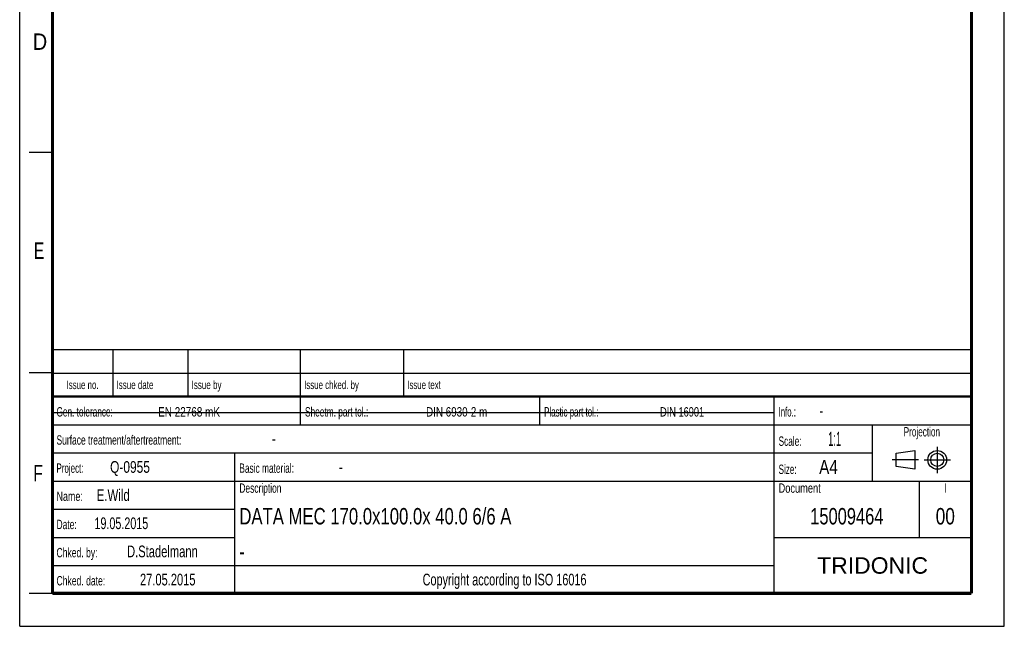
# Model space of a CAD drawing. Header units: millimetres. Extents: x 0 to 210, y 0 to 297.
# Tile 1 of 9: x 0 to 210, y 0 to 129. Entities that reach past the tile are written whole.
import ezdxf
from ezdxf.enums import TextEntityAlignment as Align

# ---------------------------------------------------------------- set-up
doc = ezdxf.new("R2010")
doc.units = ezdxf.units.MM
doc.header["$LTSCALE"] = 19.36
doc.linetypes.add('CENTER', pattern=[0.6, 0.375, -0.075, 0.075, -0.075])
doc.layers.get('0').update_dxf_attribs({"linetype": 'CONTINUOUS'})
doc.layers.add('DEFAULT_1', color=7, linetype='CENTER')
doc.layers.add('Z_NOTICE', color=7, linetype='CONTINUOUS')
doc.styles.add('TEXTSTYLE_2', font='txt', dxfattribs={"width": 0.75})
doc.styles.add('TEXTSTYLE_4', font='arial.ttf')

# ---------------------------------------------------------------- blocks, each defined once
blk = doc.blocks.new('SYMBOL_2_BL0', base_point=(192.31, 35.47))
at = {"color": 2, "linetype": 'CONTINUOUS'}
for p, q in [((186.91, 36.87), (190.91, 37.47)), ((186.91, 34.07), (186.91, 36.87)), ((190.91, 37.47), (190.91, 33.47)), ((190.91, 33.47), (186.91, 34.07))]:
    blk.add_line(p, q, dxfattribs=at)
for radius in [2, 1.4]:
    blk.add_circle((195.71, 35.47), radius, dxfattribs=at)
at = {"layer": 'DEFAULT_1', "color": 2, "linetype": 'CENTER'}
for p, q in [((195.71, 38.27), (195.71, 32.67)), ((191.71, 35.47), (186.11, 35.47)), ((192.91, 35.47), (198.5, 35.47))]:
    blk.add_line(p, q, dxfattribs=at)

msp = doc.modelspace()

# ---------------------------------------------------------------- linework, layer by layer
at = {"color": 2, "linetype": 'CONTINUOUS'}
for p, q in [((0, 0), (0, 297)), ((210, 0), (210, 297)), ((7, 101), (2, 101)), ((6.91362, 48.96015), (6.91362, 58.96015)), ((6.91362, 58.96015), (202.91362, 58.96015)), ((19.91362, 48.96015), (19.91362, 58.96015)), ((35.91362, 48.96015), (35.91362, 58.96015)), ((59.91362, 48.96015), (59.91362, 58.96015)), ((81.91362, 48.96015), (81.91362, 58.96015)), ((202.91362, 48.96015), (202.91362, 58.96015)), ((7, 54), (2, 54)), ((6.91362, 53.96015), (202.91362, 53.96015)), ((6.91355, 6.96013), (6.91355, 48.96013)), ((6.91355, 48.96013), (202.91355, 48.96013)), ((6.91362, 48.96015), (202.91362, 48.96015)), ((59.91355, 42.96013), (59.91355, 48.96013)), ((110.91355, 42.96013), (110.91355, 48.96013)), ((160.91355, 6.96013), (160.91355, 48.96013)), ((202.91355, 6.96013), (202.91355, 48.96013)), ((6.91355, 42.96013), (202.91355, 42.96013)), ((181.91355, 30.96013), (181.91355, 42.96013)), ((6.91355, 36.96013), (181.91355, 36.96013)), ((45.91355, 6.96013), (45.91355, 36.96013)), ((6.91355, 30.96013), (202.91355, 30.96013)), ((191.91355, 18.96013), (191.91355, 30.96013)), ((6.91355, 24.96013), (45.91355, 24.96013)), ((6.91355, 18.96013), (45.91355, 18.96013)), ((160.91355, 18.96013), (202.91355, 18.96013)), ((6.91355, 12.96013), (160.91355, 12.96013)), ((7, 7), (2, 7)), ((6.91355, 6.96013), (202.91355, 6.96013)), ((0, 0), (210, 0))]:
    msp.add_line(p, q, dxfattribs=at)
at = {"color": 7, "linetype": 'CONTINUOUS'}
msp.add_line((7.0966, 45.57757), (160.8966, 45.57757), dxfattribs=at)
for points, const_width in [([(7, 7), (7, 290)], 0.7), ([(203, 7), (203, 290)], 0.7), ([(7, 49), (203, 49)], 0.5), ([(7, 7), (203, 7)], 0.7)]:
    msp.add_lwpolyline(points, dxfattribs=dict(at, const_width=const_width))

# ---------------------------------------------------------------- block references
at = {"color": 2, "linetype": 'CONTINUOUS'}
msp.add_blockref('SYMBOL_2_BL0', (192.30508, 35.46975), dxfattribs=at)

# ---------------------------------------------------------------- texts
at = {"color": 5, "linetype": 'CONTINUOUS', "style": 'TEXTSTYLE_2'}
for s, width, p in [('D', 0.904762, (2.80729, 122.85717)), ('E', 0.714286, (3.00245, 78.30247)), ('F', 0.714286, (2.92219, 30.89704))]:
    msp.add_text(s, height=3.5, dxfattribs=dict(at, width=width)).set_placement(p)
at = {"layer": 'Z_NOTICE', "color": 5, "linetype": 'CONTINUOUS', "style": 'TEXTSTYLE_2'}
for s, height, width, p in [('Issue date ', 1.8, 0.707792, (20.66362, 50.56015)), ('Issue by ', 1.8, 0.71164, (36.66362, 50.56015)), ('Issue chked. by', 1.8, 0.698413, (60.66362, 50.56015)), ('Issue text ', 1.8, 0.694805, (82.66362, 50.56015)), ('Gen. tolerance:', 2, 0.657143, (7.85105, 44.71013)), ('EN 22768 mK', 2, 0.792208, (29.52962, 44.71013)), ('Sheetm. part tol.:', 2, 0.662698, (60.85105, 44.71013)), ('DIN 6930-2 m', 2, 0.78373, (86.67247, 44.71013)), ('Plastic part tol.:', 2, 0.632275, (111.85105, 44.71013)), ('DIN 16901', 2, 0.73545, (136.57724, 44.71013)), ('Info.: ', 2, 0.622449, (161.85105, 44.71013)), ('-', 2.5, 0.714286, (170.56533, 44.71013)), ('Surface treatment/aftertreatment: ', 2, 0.67577, (7.85105, 38.71013)), ('Scale:  ', 2, 0.660714, (161.85105, 38.46013)), ('1:1', 3, 0.5, (172.42247, 38.46013)), ('-', 2.5, 0.714286, (53.80343, 38.71013)), ('Project: ', 2, 0.634921, (7.85105, 32.71013)), ('Q-0955', 2.5, 0.761905, (19.27962, 32.71013)), ('Basic material: ', 2, 0.66369, (46.85105, 32.71013)), ('-', 2.5, 0.714286, (68.08914, 32.71013)), ('Size: ', 2, 0.646825, (161.85105, 32.46013)), (' A4', 3, 0.809524, (169.61295, 32.46013)), ('E.Wild', 2.5, 0.730159, (16.42247, 26.71013)), ('Description', 2, 0.670996, (46.85105, 28.46013)), ('Document', 2, 0.738095, (161.85105, 28.46013)), ('Name: ', 2, 0.714286, (7.85105, 26.71013)), ('19.05.2015', 2.5, 0.685714, (15.94628, 20.71013)), ('Date: ', 2, 0.674603, (7.85105, 20.71013)), ('Chked. by: ', 2, 0.683983, (7.85105, 14.71013)), ('D.Stadelmann', 2.5, 0.712302, (22.89867, 14.71013)), ('Chked. date: ', 2, 0.684982, (7.85105, 8.71013)), ('27.05.2015', 2.5, 0.707143, (25.66057, 8.71013))]:
    msp.add_text(s, height=height, dxfattribs=dict(at, width=width)).set_placement(p)
for s, height, width, p in [('Issue no.', 1.8, 0.698413, (13.41362, 50.56015)), ('Projection', 2, 0.652381, (192.41355, 40.46013)), ('I', 2, 0.642857, (197.41355, 28.46013)), ('Copyright according to ISO 16016', 2.5, 0.694196, (103.41355, 8.71013))]:
    msp.add_text(s, height=height, dxfattribs=dict(at, width=width)).set_placement(p, align=Align.CENTER)
at = {"layer": 'Z_NOTICE', "color": 7, "linetype": 'CONTINUOUS', "style": 'TEXTSTYLE_2'}
for s, width, p in [('DATA MEC 170.0x100.0x 40.0 6/6 A', 0.761161, (46.85105, 21.71013)), ('-', 0.714286, (46.85105, 14.21013))]:
    msp.add_text(s, height=3.5, dxfattribs=dict(at, width=width)).set_placement(p)
for s, width, p in [('15009464', 0.75, (176.41355, 21.71013)), ('00', 0.785714, (197.41355, 21.71013))]:
    msp.add_text(s, height=3.5, dxfattribs=dict(at, width=width)).set_placement(p, align=Align.CENTER)
at = {"layer": 'Z_NOTICE', "color": 5, "linetype": 'CONTINUOUS', "style": 'TEXTSTYLE_4'}
msp.add_text('TRIDONIC', height=3.5, dxfattribs=at).set_placement((181.91355, 11.21013), align=Align.CENTER)

doc.saveas('drawing.dxf')
